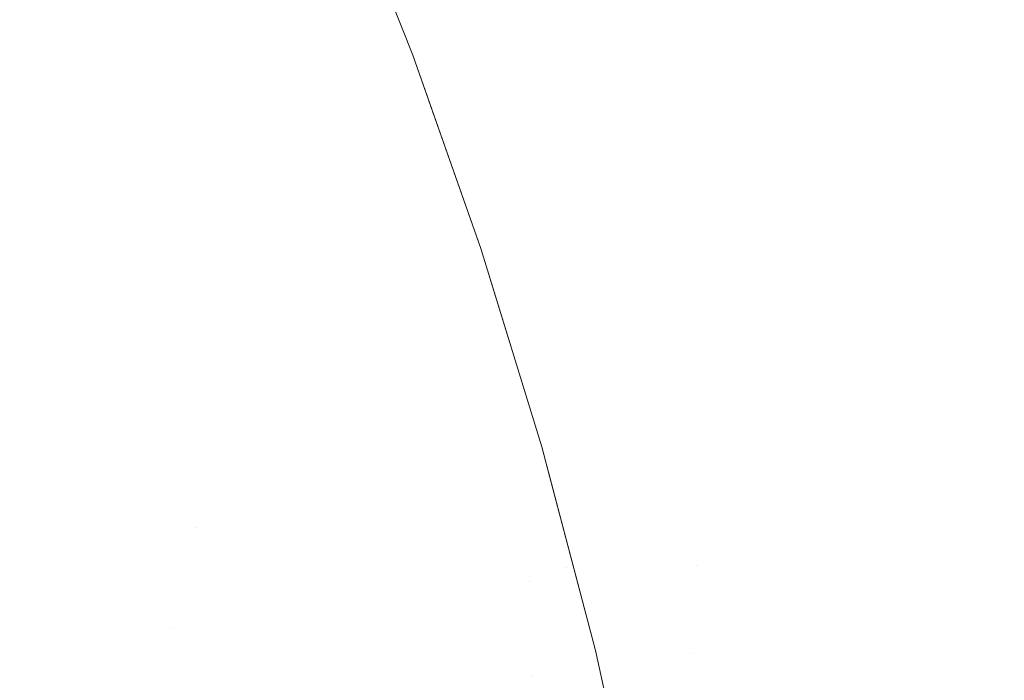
# Model space of a CAD drawing. Header units: centimetres. Extents: x -21.6 to 22.7, y 4.2 to 6.
# Tile 147 of 256: x -6.7249 to -6.7035, y 5.9276 to 5.942. Entities that reach past the tile are written whole.
import ezdxf

# ---------------------------------------------------------------- set-up
doc = ezdxf.new("R2010")
doc.units = ezdxf.units.CM
doc.header["$LTSCALE"] = 2.54
doc.layers.add('Lucido design-1', color=7, linetype='Continuous')

# ---------------------------------------------------------------- blocks, each defined once
blk = doc.blocks.new('Gruppo-3-1')
at = {"color": 7, "linetype": 'Continuous', "lineweight": 9}
for points, invisible_edges in [([(-6.717987, 5.945317, -2276.72217), (-6.716369, 5.94124, -2276.72217), (-6.716369, 5.94124, -2276.92217), (-6.717474, 5.944025, -2276.92217)], 10), ([(-6.716369, 5.94124, -2276.72217), (-6.717987, 5.945317, -2276.72217), (-6.717412, 5.944032, -2276.71873), (-6.716618, 5.942016, -2276.71876)], 14), ([(-6.725046, 5.941868, -2276.963922), (-6.725858, 5.94371, -2276.963922), (-6.724976, 5.944288, -2276.961185), (-6.724153, 5.942422, -2276.961185)], 15), ([(-6.721164, 5.944277, -2276.94975), (-6.720354, 5.942333, -2276.94975), (-6.721017, 5.941944, -2276.952675), (-6.72182, 5.94387, -2276.952675)], 15), ([(-6.72182, 5.94387, -2276.952675), (-6.721017, 5.941944, -2276.952675), (-6.721744, 5.941518, -2276.955559), (-6.722539, 5.943424, -2276.955559)], 15), ([(-6.716993, 5.941832, -2276.931524), (-6.717784, 5.94384, -2276.931524), (-6.717602, 5.943947, -2276.928414), (-6.71681, 5.941934, -2276.928414)], 15), ([(-6.71681, 5.941934, -2276.928414), (-6.717602, 5.943947, -2276.928414), (-6.717493, 5.944011, -2276.925294), (-6.716699, 5.941995, -2276.925294)], 15), ([(-6.716699, 5.941995, -2276.925294), (-6.717493, 5.944011, -2276.925294), (-6.717474, 5.944025, -2276.92217), (-6.716369, 5.94124, -2276.92217)], 11), ([(-6.717578, 5.941509, -2276.9377), (-6.718363, 5.943501, -2276.9377), (-6.718038, 5.943691, -2276.934621), (-6.71725, 5.94169, -2276.934621)], 15), ([(-6.71725, 5.94169, -2276.934621), (-6.718038, 5.943691, -2276.934621), (-6.717784, 5.94384, -2276.931524), (-6.716993, 5.941832, -2276.931524)], 15), ([(-6.722539, 5.943424, -2276.955559), (-6.721744, 5.941518, -2276.955559), (-6.722531, 5.941056, -2276.958396), (-6.723317, 5.942941, -2276.958396)], 15), ([(-6.717978, 5.941287, -2276.940757), (-6.718758, 5.943269, -2276.940757), (-6.718363, 5.943501, -2276.9377), (-6.717578, 5.941509, -2276.9377)], 15), ([(-6.718447, 5.941027, -2276.943786), (-6.719223, 5.942996, -2276.943786), (-6.718758, 5.943269, -2276.940757), (-6.717978, 5.941287, -2276.940757)], 15), ([(-6.718985, 5.940729, -2276.946785), (-6.719755, 5.942684, -2276.946785), (-6.719223, 5.942996, -2276.943786), (-6.718447, 5.941027, -2276.943786)], 15), ([(-6.723317, 5.942941, -2276.958396), (-6.722531, 5.941056, -2276.958396), (-6.723377, 5.940559, -2276.961185), (-6.724153, 5.942422, -2276.961185)], 15), ([(-6.719591, 5.940394, -2276.94975), (-6.720354, 5.942333, -2276.94975), (-6.719755, 5.942684, -2276.946785), (-6.718985, 5.940729, -2276.946785)], 15), ([(22.630348, 5.93848, -2276.229782), (22.630348, 5.942474, -2276.231539), (-21.503423, 5.942474, -2276.231539), (-21.503423, 5.942012, -2276.231336)], 10), ([(-6.724153, 5.942422, -2276.961185), (-6.723377, 5.940559, -2276.961185), (-6.72428, 5.94003, -2276.963922), (-6.725046, 5.941868, -2276.963922)], 15), ([(-6.720261, 5.940023, -2276.952675), (-6.721017, 5.941944, -2276.952675), (-6.720354, 5.942333, -2276.94975), (-6.719591, 5.940394, -2276.94975)], 15), ([(-21.503423, 5.942012, -2276.231336), (-21.503423, 5.939998, -2276.23045), (22.630348, 5.93848, -2276.229782)], 10), ([(-6.720995, 5.939617, -2276.955559), (-6.721744, 5.941518, -2276.955559), (-6.721017, 5.941944, -2276.952675), (-6.720261, 5.940023, -2276.952675)], 15), ([(-6.71681, 5.941934, -2276.928414), (-6.716065, 5.93993, -2276.928414), (-6.716251, 5.939833, -2276.931524), (-6.716993, 5.941832, -2276.931524)], 15), ([(-6.716699, 5.941995, -2276.925294), (-6.715953, 5.939988, -2276.925294), (-6.716065, 5.93993, -2276.928414), (-6.71681, 5.941934, -2276.928414)], 15), ([(-6.715953, 5.939988, -2276.925294), (-6.716699, 5.941995, -2276.925294), (-6.716369, 5.94124, -2276.92217)], 11), ([(-6.716485, 5.942016, -2276.715354), (-6.715741, 5.940007, -2276.71541), (-6.715872, 5.940007, -2276.718788), (-6.716618, 5.942016, -2276.71876)], 15), ([(-6.716618, 5.942016, -2276.71876), (-6.715872, 5.940007, -2276.718788), (-6.716369, 5.94124, -2276.72217)], 11), ([(-6.716264, 5.942016, -2276.711959), (-6.715522, 5.940007, -2276.712043), (-6.715741, 5.940007, -2276.71541), (-6.716485, 5.942016, -2276.715354)], 15), ([(-6.715956, 5.942016, -2276.708578), (-6.715216, 5.940007, -2276.70869), (-6.715522, 5.940007, -2276.712043), (-6.716264, 5.942016, -2276.711959)], 15), ([(-6.715561, 5.942016, -2276.705218), (-6.714824, 5.940007, -2276.705357), (-6.715216, 5.940007, -2276.70869), (-6.715956, 5.942016, -2276.708578)], 15), ([(-6.715081, 5.942016, -2276.701881), (-6.714348, 5.940007, -2276.702048), (-6.714824, 5.940007, -2276.705357), (-6.715561, 5.942016, -2276.705218)], 15), ([(-6.714517, 5.942016, -2276.698574), (-6.713789, 5.940007, -2276.698768), (-6.714348, 5.940007, -2276.702048), (-6.715081, 5.942016, -2276.701881)], 15), ([(-6.713871, 5.942016, -2276.695301), (-6.713148, 5.940007, -2276.695522), (-6.713789, 5.940007, -2276.698768), (-6.714517, 5.942016, -2276.698574)], 15), ([(-6.713144, 5.942016, -2276.692065), (-6.712426, 5.940007, -2276.692312), (-6.713148, 5.940007, -2276.695522), (-6.713871, 5.942016, -2276.695301)], 15), ([(-6.712338, 5.942016, -2276.688871), (-6.711627, 5.940007, -2276.689145), (-6.712426, 5.940007, -2276.692312), (-6.713144, 5.942016, -2276.692065)], 15), ([(-6.711456, 5.942016, -2276.685724), (-6.710753, 5.940007, -2276.686024), (-6.711627, 5.940007, -2276.689145), (-6.712338, 5.942016, -2276.688871)], 15), ([(-6.7105, 5.942016, -2276.682626), (-6.709804, 5.940007, -2276.682951), (-6.710753, 5.940007, -2276.686024), (-6.711456, 5.942016, -2276.685724)], 15), ([(-6.709472, 5.942016, -2276.679582), (-6.708785, 5.940007, -2276.679932), (-6.709804, 5.940007, -2276.682951), (-6.7105, 5.942016, -2276.682626)], 15), ([(-6.708376, 5.942016, -2276.676595), (-6.707698, 5.940007, -2276.676969), (-6.708785, 5.940007, -2276.679932), (-6.709472, 5.942016, -2276.679582)], 15), ([(-6.707214, 5.942016, -2276.673667), (-6.706546, 5.940007, -2276.674066), (-6.707698, 5.940007, -2276.676969), (-6.708376, 5.942016, -2276.676595)], 15), ([(-6.705989, 5.942016, -2276.670802), (-6.70533, 5.940007, -2276.671224), (-6.706546, 5.940007, -2276.674066), (-6.707214, 5.942016, -2276.673667)], 15), ([(-6.704703, 5.942016, -2276.668002), (-6.704056, 5.940007, -2276.668448), (-6.70533, 5.940007, -2276.671224), (-6.705989, 5.942016, -2276.670802)], 15), ([(-6.703361, 5.942016, -2276.66527), (-6.702725, 5.940007, -2276.665738), (-6.704056, 5.940007, -2276.668448), (-6.704703, 5.942016, -2276.668002)], 15), ([(-6.725046, 5.941868, -2276.963922), (-6.72428, 5.94003, -2276.963922), (-6.725237, 5.939469, -2276.966604), (-6.725992, 5.941281, -2276.966604)], 15), ([(-6.716993, 5.941832, -2276.931524), (-6.716251, 5.939833, -2276.931524), (-6.71651, 5.939698, -2276.934621), (-6.71725, 5.94169, -2276.934621)], 15), ([(-6.721791, 5.939176, -2276.958396), (-6.722531, 5.941056, -2276.958396), (-6.721744, 5.941518, -2276.955559), (-6.720995, 5.939617, -2276.955559)], 15), ([(-6.717578, 5.941509, -2276.9377), (-6.716841, 5.939524, -2276.9377), (-6.717245, 5.939314, -2276.940757), (-6.717978, 5.941287, -2276.940757)], 15), ([(-6.71725, 5.94169, -2276.934621), (-6.71651, 5.939698, -2276.934621), (-6.716841, 5.939524, -2276.9377), (-6.717578, 5.941509, -2276.9377)], 15), ([(-6.717978, 5.941287, -2276.940757), (-6.717245, 5.939314, -2276.940757), (-6.717719, 5.939066, -2276.943786), (-6.718447, 5.941027, -2276.943786)], 15), ([(-6.716369, 5.94124, -2276.72217), (-6.714892, 5.937036, -2276.72217), (-6.714892, 5.937036, -2276.92217), (-6.715934, 5.940001, -2276.92217)], 10), ([(-6.715934, 5.940001, -2276.92217), (-6.716369, 5.94124, -2276.92217), (-6.716369, 5.94124, -2276.72217)], 10), ([(-6.714892, 5.937036, -2276.72217), (-6.716369, 5.94124, -2276.72217), (-6.715872, 5.940007, -2276.718788), (-6.715173, 5.938008, -2276.718814)], 14), ([(-6.716369, 5.94124, -2276.92217), (-6.715934, 5.940001, -2276.92217), (-6.715953, 5.939988, -2276.925294)], 10), ([(-6.722646, 5.938703, -2276.961185), (-6.723377, 5.940559, -2276.961185), (-6.722531, 5.941056, -2276.958396), (-6.721791, 5.939176, -2276.958396)], 15), ([(-6.718447, 5.941027, -2276.943786), (-6.717719, 5.939066, -2276.943786), (-6.718262, 5.938783, -2276.946785), (-6.718985, 5.940729, -2276.946785)], 15), ([(-6.718985, 5.940729, -2276.946785), (-6.718262, 5.938783, -2276.946785), (-6.718873, 5.938464, -2276.94975), (-6.719591, 5.940394, -2276.94975)], 15), ([(-6.723558, 5.938198, -2276.963922), (-6.72428, 5.94003, -2276.963922), (-6.723377, 5.940559, -2276.961185), (-6.722646, 5.938703, -2276.961185)], 15), ([(-6.719591, 5.940394, -2276.94975), (-6.718873, 5.938464, -2276.94975), (-6.719551, 5.93811, -2276.952675), (-6.720261, 5.940023, -2276.952675)], 15), ([(-21.503423, 5.939998, -2276.23045), (-21.503423, 5.93848, -2276.229782), (22.630348, 5.93848, -2276.229782)], 10), ([(-6.724525, 5.937662, -2276.966604), (-6.725237, 5.939469, -2276.966604), (-6.72428, 5.94003, -2276.963922), (-6.723558, 5.938198, -2276.963922)], 15), ([(-6.720261, 5.940023, -2276.952675), (-6.719551, 5.93811, -2276.952675), (-6.720292, 5.937724, -2276.955559), (-6.720995, 5.939617, -2276.955559)], 15), ([(-6.715254, 5.93799, -2276.925294), (-6.715953, 5.939988, -2276.925294), (-6.715934, 5.940001, -2276.92217), (-6.714892, 5.937036, -2276.92217)], 11), ([(-6.715173, 5.938008, -2276.718814), (-6.715872, 5.940007, -2276.718788), (-6.715741, 5.940007, -2276.71541), (-6.715043, 5.938008, -2276.715463)], 15), ([(-6.715043, 5.938008, -2276.715463), (-6.715741, 5.940007, -2276.71541), (-6.715522, 5.940007, -2276.712043), (-6.714825, 5.938008, -2276.712122)], 15), ([(-6.714825, 5.938008, -2276.712122), (-6.715522, 5.940007, -2276.712043), (-6.715216, 5.940007, -2276.70869), (-6.714522, 5.938008, -2276.708795)], 15), ([(-6.714522, 5.938008, -2276.708795), (-6.715216, 5.940007, -2276.70869), (-6.714824, 5.940007, -2276.705357), (-6.714134, 5.938008, -2276.705488)], 15), ([(-6.714134, 5.938008, -2276.705488), (-6.714824, 5.940007, -2276.705357), (-6.714348, 5.940007, -2276.702048), (-6.713661, 5.938008, -2276.702205)], 15), ([(-6.713661, 5.938008, -2276.702205), (-6.714348, 5.940007, -2276.702048), (-6.713789, 5.940007, -2276.698768), (-6.713106, 5.938008, -2276.69895)], 15), ([(-6.713106, 5.938008, -2276.69895), (-6.713789, 5.940007, -2276.698768), (-6.713148, 5.940007, -2276.695522), (-6.71247, 5.938008, -2276.695729)], 15), ([(-6.71247, 5.938008, -2276.695729), (-6.713148, 5.940007, -2276.695522), (-6.712426, 5.940007, -2276.692312), (-6.711754, 5.938008, -2276.692545)], 15), ([(-6.711754, 5.938008, -2276.692545), (-6.712426, 5.940007, -2276.692312), (-6.711627, 5.940007, -2276.689145), (-6.710961, 5.938008, -2276.689402)], 15), ([(-6.710961, 5.938008, -2276.689402), (-6.711627, 5.940007, -2276.689145), (-6.710753, 5.940007, -2276.686024), (-6.710093, 5.938008, -2276.686305)], 15), ([(-6.710093, 5.938008, -2276.686305), (-6.710753, 5.940007, -2276.686024), (-6.709804, 5.940007, -2276.682951), (-6.709153, 5.938008, -2276.683256)], 15), ([(-6.709153, 5.938008, -2276.683256), (-6.709804, 5.940007, -2276.682951), (-6.708785, 5.940007, -2276.679932), (-6.708141, 5.938008, -2276.680261)], 15), ([(-6.708141, 5.938008, -2276.680261), (-6.708785, 5.940007, -2276.679932), (-6.707698, 5.940007, -2276.676969), (-6.707063, 5.938008, -2276.677321)], 15), ([(-6.707063, 5.938008, -2276.677321), (-6.707698, 5.940007, -2276.676969), (-6.706546, 5.940007, -2276.674066), (-6.705919, 5.938008, -2276.67444)], 15), ([(-6.705919, 5.938008, -2276.67444), (-6.706546, 5.940007, -2276.674066), (-6.70533, 5.940007, -2276.671224), (-6.704713, 5.938008, -2276.67162)], 15), ([(-6.704713, 5.938008, -2276.67162), (-6.70533, 5.940007, -2276.671224), (-6.704056, 5.940007, -2276.668448), (-6.703449, 5.938008, -2276.668865)], 15), ([(-6.703449, 5.938008, -2276.668865), (-6.704056, 5.940007, -2276.668448), (-6.702725, 5.940007, -2276.665738), (-6.702128, 5.938008, -2276.666177)], 15), ([(-6.715816, 5.937714, -2276.934621), (-6.71651, 5.939698, -2276.934621), (-6.716251, 5.939833, -2276.931524), (-6.715554, 5.937843, -2276.931524)], 15), ([(-6.715554, 5.937843, -2276.931524), (-6.716251, 5.939833, -2276.931524), (-6.716065, 5.93993, -2276.928414), (-6.715367, 5.937935, -2276.928414)], 15), ([(-6.715367, 5.937935, -2276.928414), (-6.716065, 5.93993, -2276.928414), (-6.715953, 5.939988, -2276.925294), (-6.715254, 5.93799, -2276.925294)], 15), ([(-6.720995, 5.939617, -2276.955559), (-6.720292, 5.937724, -2276.955559), (-6.721095, 5.937304, -2276.958396), (-6.721791, 5.939176, -2276.958396)], 15), ([(-6.716151, 5.93755, -2276.9377), (-6.716841, 5.939524, -2276.9377), (-6.71651, 5.939698, -2276.934621), (-6.715816, 5.937714, -2276.934621)], 15), ([(-6.725545, 5.937098, -2276.969229), (-6.726246, 5.938877, -2276.969229), (-6.725237, 5.939469, -2276.966604), (-6.724525, 5.937662, -2276.966604)], 15), ([(-6.716558, 5.93735, -2276.940757), (-6.717245, 5.939314, -2276.940757), (-6.716841, 5.939524, -2276.9377), (-6.716151, 5.93755, -2276.9377)], 15), ([(-6.721791, 5.939176, -2276.958396), (-6.721095, 5.937304, -2276.958396), (-6.721959, 5.936853, -2276.961185), (-6.722646, 5.938703, -2276.961185)], 15), ([(-6.717036, 5.937115, -2276.943786), (-6.717719, 5.939066, -2276.943786), (-6.717245, 5.939314, -2276.940757), (-6.716558, 5.93735, -2276.940757)], 15), ([(-6.717585, 5.936846, -2276.946785), (-6.718262, 5.938783, -2276.946785), (-6.717719, 5.939066, -2276.943786), (-6.717036, 5.937115, -2276.943786)], 15), ([(-6.718201, 5.936543, -2276.94975), (-6.718873, 5.938464, -2276.94975), (-6.718262, 5.938783, -2276.946785), (-6.717585, 5.936846, -2276.946785)], 15), ([(-6.722646, 5.938703, -2276.961185), (-6.721959, 5.936853, -2276.961185), (-6.72288, 5.936373, -2276.963922), (-6.723558, 5.938198, -2276.963922)], 15), ([(22.630348, 5.93848, -2276.229782), (-21.503423, 5.93848, -2276.229782), (-21.503423, 5.934414, -2276.228201), (22.630348, 5.934414, -2276.228201)], 5), ([(-6.718885, 5.936207, -2276.952675), (-6.719551, 5.93811, -2276.952675), (-6.718873, 5.938464, -2276.94975), (-6.718201, 5.936543, -2276.94975)], 15), ([(-6.723558, 5.938198, -2276.963922), (-6.72288, 5.936373, -2276.963922), (-6.723857, 5.935863, -2276.966604), (-6.724525, 5.937662, -2276.966604)], 15), ([(-6.719633, 5.935839, -2276.955559), (-6.720292, 5.937724, -2276.955559), (-6.719551, 5.93811, -2276.952675), (-6.718885, 5.936207, -2276.952675)], 15), ([(-6.715367, 5.937935, -2276.928414), (-6.714714, 5.935951, -2276.928414), (-6.714903, 5.935864, -2276.931524), (-6.715554, 5.937843, -2276.931524)], 15), ([(-6.715254, 5.93799, -2276.925294), (-6.714601, 5.936004, -2276.925294), (-6.714714, 5.935951, -2276.928414), (-6.715367, 5.937935, -2276.928414)], 15), ([(-6.714601, 5.936004, -2276.925294), (-6.715254, 5.93799, -2276.925294), (-6.714892, 5.937036, -2276.92217)], 11), ([(-6.715043, 5.938008, -2276.715463), (-6.71439, 5.936021, -2276.715512), (-6.71452, 5.936021, -2276.718839), (-6.715173, 5.938008, -2276.718814)], 15), ([(-6.715173, 5.938008, -2276.718814), (-6.71452, 5.936021, -2276.718839), (-6.714892, 5.937036, -2276.72217)], 11), ([(-6.714825, 5.938008, -2276.712122), (-6.714174, 5.936021, -2276.712195), (-6.71439, 5.936021, -2276.715512), (-6.715043, 5.938008, -2276.715463)], 15), ([(-6.714522, 5.938008, -2276.708795), (-6.713873, 5.936021, -2276.708893), (-6.714174, 5.936021, -2276.712195), (-6.714825, 5.938008, -2276.712122)], 15), ([(-6.714134, 5.938008, -2276.705488), (-6.713488, 5.936021, -2276.70561), (-6.713873, 5.936021, -2276.708893), (-6.714522, 5.938008, -2276.708795)], 15), ([(-6.713661, 5.938008, -2276.702205), (-6.713019, 5.936021, -2276.702351), (-6.713488, 5.936021, -2276.70561), (-6.714134, 5.938008, -2276.705488)], 15), ([(-6.713106, 5.938008, -2276.69895), (-6.712468, 5.936021, -2276.69912), (-6.713019, 5.936021, -2276.702351), (-6.713661, 5.938008, -2276.702205)], 15), ([(-6.71247, 5.938008, -2276.695729), (-6.711836, 5.936021, -2276.695922), (-6.712468, 5.936021, -2276.69912), (-6.713106, 5.938008, -2276.69895)], 15), ([(-6.711754, 5.938008, -2276.692545), (-6.711126, 5.936021, -2276.692761), (-6.711836, 5.936021, -2276.695922), (-6.71247, 5.938008, -2276.695729)], 15), ([(-6.710961, 5.938008, -2276.689402), (-6.710339, 5.936021, -2276.689642), (-6.711126, 5.936021, -2276.692761), (-6.711754, 5.938008, -2276.692545)], 15), ([(-6.710093, 5.938008, -2276.686305), (-6.709477, 5.936021, -2276.686567), (-6.710339, 5.936021, -2276.689642), (-6.710961, 5.938008, -2276.689402)], 15), ([(-6.709153, 5.938008, -2276.683256), (-6.708543, 5.936021, -2276.683541), (-6.709477, 5.936021, -2276.686567), (-6.710093, 5.938008, -2276.686305)], 15), ([(-6.708141, 5.938008, -2276.680261), (-6.707539, 5.936021, -2276.680568), (-6.708543, 5.936021, -2276.683541), (-6.709153, 5.938008, -2276.683256)], 15), ([(-6.707063, 5.938008, -2276.677321), (-6.706469, 5.936021, -2276.677649), (-6.707539, 5.936021, -2276.680568), (-6.708141, 5.938008, -2276.680261)], 15), ([(-6.705919, 5.938008, -2276.67444), (-6.705333, 5.936021, -2276.674789), (-6.706469, 5.936021, -2276.677649), (-6.707063, 5.938008, -2276.677321)], 15), ([(-6.704713, 5.938008, -2276.67162), (-6.704136, 5.936021, -2276.671991), (-6.705333, 5.936021, -2276.674789), (-6.705919, 5.938008, -2276.67444)], 15), ([(-6.703449, 5.938008, -2276.668865), (-6.702881, 5.936021, -2276.669256), (-6.704136, 5.936021, -2276.671991), (-6.704713, 5.938008, -2276.67162)], 15), ([(-6.724525, 5.937662, -2276.966604), (-6.723857, 5.935863, -2276.966604), (-6.724887, 5.935325, -2276.969229), (-6.725545, 5.937098, -2276.969229)], 15), ([(-6.720444, 5.935441, -2276.958396), (-6.721095, 5.937304, -2276.958396), (-6.720292, 5.937724, -2276.955559), (-6.719633, 5.935839, -2276.955559)], 15), ([(-6.715816, 5.937714, -2276.934621), (-6.715167, 5.935742, -2276.934621), (-6.715505, 5.935587, -2276.9377), (-6.716151, 5.93755, -2276.9377)], 15), ([(-6.715554, 5.937843, -2276.931524), (-6.714903, 5.935864, -2276.931524), (-6.715167, 5.935742, -2276.934621), (-6.715816, 5.937714, -2276.934621)], 15), ([(-6.716151, 5.93755, -2276.9377), (-6.715505, 5.935587, -2276.9377), (-6.715915, 5.935397, -2276.940757), (-6.716558, 5.93735, -2276.940757)], 15), ([(-6.721315, 5.935013, -2276.961185), (-6.721959, 5.936853, -2276.961185), (-6.721095, 5.937304, -2276.958396), (-6.720444, 5.935441, -2276.958396)], 15), ([(-6.716558, 5.93735, -2276.940757), (-6.715915, 5.935397, -2276.940757), (-6.716398, 5.935174, -2276.943786), (-6.717036, 5.937115, -2276.943786)], 15), ([(-6.725545, 5.937098, -2276.969229), (-6.724887, 5.935325, -2276.969229), (-6.725967, 5.934762, -2276.971794), (-6.726615, 5.936505, -2276.971794)], 15), ([(-6.717036, 5.937115, -2276.943786), (-6.716398, 5.935174, -2276.943786), (-6.716951, 5.934919, -2276.946785), (-6.717585, 5.936846, -2276.946785)], 15), ([(-6.714892, 5.937036, -2276.72217), (-6.713564, 5.932715, -2276.72217), (-6.713564, 5.932715, -2276.92217), (-6.714579, 5.936016, -2276.92217)], 10), ([(-6.714579, 5.936016, -2276.92217), (-6.714892, 5.937036, -2276.92217), (-6.714892, 5.937036, -2276.72217)], 10), ([(-6.713564, 5.932715, -2276.72217), (-6.714892, 5.937036, -2276.72217), (-6.71452, 5.936021, -2276.718839), (-6.71391, 5.934046, -2276.718861)], 14), ([(-6.714892, 5.937036, -2276.92217), (-6.714579, 5.936016, -2276.92217), (-6.714601, 5.936004, -2276.925294)], 10), ([(-6.722245, 5.934556, -2276.963922), (-6.72288, 5.936373, -2276.963922), (-6.721959, 5.936853, -2276.961185), (-6.721315, 5.935013, -2276.961185)], 15), ([(-6.717585, 5.936846, -2276.946785), (-6.716951, 5.934919, -2276.946785), (-6.717573, 5.934632, -2276.94975), (-6.718201, 5.936543, -2276.94975)], 15), ([(-6.723231, 5.934072, -2276.966604), (-6.723857, 5.935863, -2276.966604), (-6.72288, 5.936373, -2276.963922), (-6.722245, 5.934556, -2276.963922)], 15), ([(-6.718201, 5.936543, -2276.94975), (-6.717573, 5.934632, -2276.94975), (-6.718262, 5.934314, -2276.952675), (-6.718885, 5.936207, -2276.952675)], 15), ([(-6.718885, 5.936207, -2276.952675), (-6.718262, 5.934314, -2276.952675), (-6.719016, 5.933966, -2276.955559), (-6.719633, 5.935839, -2276.955559)], 15), ([(-6.714296, 5.933898, -2276.931524), (-6.714903, 5.935864, -2276.931524), (-6.714714, 5.935951, -2276.928414), (-6.714106, 5.93398, -2276.928414)], 15), ([(-6.714106, 5.93398, -2276.928414), (-6.714714, 5.935951, -2276.928414), (-6.714601, 5.936004, -2276.925294), (-6.713992, 5.93403, -2276.925294)], 15), ([(-6.713992, 5.93403, -2276.925294), (-6.714601, 5.936004, -2276.925294), (-6.714579, 5.936016, -2276.92217), (-6.713564, 5.932715, -2276.92217)], 11), ([(-6.71391, 5.934046, -2276.718861), (-6.71452, 5.936021, -2276.718839), (-6.71439, 5.936021, -2276.715512), (-6.713782, 5.934046, -2276.715558)], 15), ([(-6.713782, 5.934046, -2276.715558), (-6.71439, 5.936021, -2276.715512), (-6.714174, 5.936021, -2276.712195), (-6.713567, 5.934046, -2276.712264)], 15), ([(-6.713567, 5.934046, -2276.712264), (-6.714174, 5.936021, -2276.712195), (-6.713873, 5.936021, -2276.708893), (-6.713268, 5.934046, -2276.708984)], 15), ([(-6.713268, 5.934046, -2276.708984), (-6.713873, 5.936021, -2276.708893), (-6.713488, 5.936021, -2276.70561), (-6.712885, 5.934046, -2276.705724)], 15), ([(-6.712885, 5.934046, -2276.705724), (-6.713488, 5.936021, -2276.70561), (-6.713019, 5.936021, -2276.702351), (-6.71242, 5.934046, -2276.702487)], 15), ([(-6.71242, 5.934046, -2276.702487), (-6.713019, 5.936021, -2276.702351), (-6.712468, 5.936021, -2276.69912), (-6.711872, 5.934046, -2276.699279)], 15), ([(-6.711872, 5.934046, -2276.699279), (-6.712468, 5.936021, -2276.69912), (-6.711836, 5.936021, -2276.695922), (-6.711245, 5.934046, -2276.696103)], 15), ([(-6.711245, 5.934046, -2276.696103), (-6.711836, 5.936021, -2276.695922), (-6.711126, 5.936021, -2276.692761), (-6.71054, 5.934046, -2276.692964)], 15), ([(-6.71054, 5.934046, -2276.692964), (-6.711126, 5.936021, -2276.692761), (-6.710339, 5.936021, -2276.689642), (-6.709758, 5.934046, -2276.689866)], 15), ([(-6.709758, 5.934046, -2276.689866), (-6.710339, 5.936021, -2276.689642), (-6.709477, 5.936021, -2276.686567), (-6.708902, 5.934046, -2276.686812)], 15), ([(-6.708902, 5.934046, -2276.686812), (-6.709477, 5.936021, -2276.686567), (-6.708543, 5.936021, -2276.683541), (-6.707975, 5.934046, -2276.683807)], 15), ([(-6.707975, 5.934046, -2276.683807), (-6.708543, 5.936021, -2276.683541), (-6.707539, 5.936021, -2276.680568), (-6.706978, 5.934046, -2276.680854)], 15), ([(-6.706978, 5.934046, -2276.680854), (-6.707539, 5.936021, -2276.680568), (-6.706469, 5.936021, -2276.677649), (-6.705915, 5.934046, -2276.677955)], 15), ([(-6.705915, 5.934046, -2276.677955), (-6.706469, 5.936021, -2276.677649), (-6.705333, 5.936021, -2276.674789), (-6.704787, 5.934046, -2276.675115)], 15), ([(-6.704787, 5.934046, -2276.675115), (-6.705333, 5.936021, -2276.674789), (-6.704136, 5.936021, -2276.671991), (-6.703598, 5.934046, -2276.672336)], 15), ([(-6.703598, 5.934046, -2276.672336), (-6.704136, 5.936021, -2276.671991), (-6.702881, 5.936021, -2276.669256), (-6.702352, 5.934046, -2276.66962)], 15), ([(-6.72427, 5.933562, -2276.969229), (-6.724887, 5.935325, -2276.969229), (-6.723857, 5.935863, -2276.966604), (-6.723231, 5.934072, -2276.966604)], 15), ([(-6.719633, 5.935839, -2276.955559), (-6.719016, 5.933966, -2276.955559), (-6.719834, 5.933589, -2276.958396), (-6.720444, 5.935441, -2276.958396)], 15), ([(-6.714902, 5.933636, -2276.9377), (-6.715505, 5.935587, -2276.9377), (-6.715167, 5.935742, -2276.934621), (-6.714562, 5.933783, -2276.934621)], 15), ([(-6.714562, 5.933783, -2276.934621), (-6.715167, 5.935742, -2276.934621), (-6.714903, 5.935864, -2276.931524), (-6.714296, 5.933898, -2276.931524)], 15), ([(-6.715316, 5.933457, -2276.940757), (-6.715915, 5.935397, -2276.940757), (-6.715505, 5.935587, -2276.9377), (-6.714902, 5.933636, -2276.9377)], 15), ([(-6.72536, 5.933026, -2276.971794), (-6.725967, 5.934762, -2276.971794), (-6.724887, 5.935325, -2276.969229), (-6.72427, 5.933562, -2276.969229)], 15), ([(-6.720444, 5.935441, -2276.958396), (-6.719834, 5.933589, -2276.958396), (-6.720713, 5.933183, -2276.961185), (-6.721315, 5.935013, -2276.961185)], 15), ([(-6.715803, 5.933246, -2276.943786), (-6.716398, 5.935174, -2276.943786), (-6.715915, 5.935397, -2276.940757), (-6.715316, 5.933457, -2276.940757)], 15), ([(-6.71636, 5.933005, -2276.946785), (-6.716951, 5.934919, -2276.946785), (-6.716398, 5.935174, -2276.943786), (-6.715803, 5.933246, -2276.943786)], 15), ([(-6.721315, 5.935013, -2276.961185), (-6.720713, 5.933183, -2276.961185), (-6.721651, 5.93275, -2276.963922), (-6.722245, 5.934556, -2276.963922)], 15), ([(-6.716987, 5.932734, -2276.94975), (-6.717573, 5.934632, -2276.94975), (-6.716951, 5.934919, -2276.946785), (-6.71636, 5.933005, -2276.946785)], 15), ([(-6.717681, 5.932434, -2276.952675), (-6.718262, 5.934314, -2276.952675), (-6.717573, 5.934632, -2276.94975), (-6.716987, 5.932734, -2276.94975)], 15), ([(-6.722245, 5.934556, -2276.963922), (-6.721651, 5.93275, -2276.963922), (-6.722645, 5.932292, -2276.966604), (-6.723231, 5.934072, -2276.966604)], 15), ([(22.630348, 5.934414, -2276.228201), (-21.503423, 5.934414, -2276.228201), (-21.503423, 5.930283, -2276.226798), (22.630348, 5.930283, -2276.226798)], 5), ([(-6.718442, 5.932105, -2276.955559), (-6.719016, 5.933966, -2276.955559), (-6.718262, 5.934314, -2276.952675), (-6.717681, 5.932434, -2276.952675)], 15), ([(-6.723231, 5.934072, -2276.966604), (-6.722645, 5.932292, -2276.966604), (-6.723693, 5.931808, -2276.969229), (-6.72427, 5.933562, -2276.969229)], 15), ([(-6.713992, 5.93403, -2276.925294), (-6.713425, 5.93207, -2276.925294), (-6.71354, 5.932024, -2276.928414), (-6.714106, 5.93398, -2276.928414)], 15), ([(-6.713425, 5.93207, -2276.925294), (-6.713992, 5.93403, -2276.925294), (-6.713564, 5.932715, -2276.92217)], 11), ([(-6.713782, 5.934046, -2276.715558), (-6.713216, 5.932086, -2276.7156), (-6.713344, 5.932086, -2276.718883), (-6.71391, 5.934046, -2276.718861)], 15), ([(-6.71391, 5.934046, -2276.718861), (-6.713344, 5.932086, -2276.718883), (-6.713564, 5.932715, -2276.72217)], 11), ([(-6.713567, 5.934046, -2276.712264), (-6.713003, 5.932086, -2276.712328), (-6.713216, 5.932086, -2276.7156), (-6.713782, 5.934046, -2276.715558)], 15), ([(-6.713268, 5.934046, -2276.708984), (-6.712706, 5.932086, -2276.709069), (-6.713003, 5.932086, -2276.712328), (-6.713567, 5.934046, -2276.712264)], 15), ([(-6.712885, 5.934046, -2276.705724), (-6.712325, 5.932086, -2276.70583), (-6.712706, 5.932086, -2276.709069), (-6.713268, 5.934046, -2276.708984)], 15), ([(-6.71242, 5.934046, -2276.702487), (-6.711863, 5.932086, -2276.702614), (-6.712325, 5.932086, -2276.70583), (-6.712885, 5.934046, -2276.705724)], 15), ([(-6.711872, 5.934046, -2276.699279), (-6.711319, 5.932086, -2276.699426), (-6.711863, 5.932086, -2276.702614), (-6.71242, 5.934046, -2276.702487)], 15), ([(-6.711245, 5.934046, -2276.696103), (-6.710696, 5.932086, -2276.696271), (-6.711319, 5.932086, -2276.699426), (-6.711872, 5.934046, -2276.699279)], 15), ([(-6.71054, 5.934046, -2276.692964), (-6.709995, 5.932086, -2276.693152), (-6.710696, 5.932086, -2276.696271), (-6.711245, 5.934046, -2276.696103)], 15), ([(-6.709758, 5.934046, -2276.689866), (-6.709218, 5.932086, -2276.690074), (-6.709995, 5.932086, -2276.693152), (-6.71054, 5.934046, -2276.692964)], 15), ([(-6.708902, 5.934046, -2276.686812), (-6.708368, 5.932086, -2276.68704), (-6.709218, 5.932086, -2276.690074), (-6.709758, 5.934046, -2276.689866)], 15), ([(-6.707975, 5.934046, -2276.683807), (-6.707447, 5.932086, -2276.684054), (-6.708368, 5.932086, -2276.68704), (-6.708902, 5.934046, -2276.686812)], 15), ([(-6.706978, 5.934046, -2276.680854), (-6.706456, 5.932086, -2276.68112), (-6.707447, 5.932086, -2276.684054), (-6.707975, 5.934046, -2276.683807)], 15), ([(-6.705915, 5.934046, -2276.677955), (-6.705399, 5.932086, -2276.67824), (-6.706456, 5.932086, -2276.68112), (-6.706978, 5.934046, -2276.680854)], 15), ([(-6.704787, 5.934046, -2276.675115), (-6.704279, 5.932086, -2276.675418), (-6.705399, 5.932086, -2276.67824), (-6.705915, 5.934046, -2276.677955)], 15), ([(-6.703598, 5.934046, -2276.672336), (-6.703098, 5.932086, -2276.672657), (-6.704279, 5.932086, -2276.675418), (-6.704787, 5.934046, -2276.675115)], 15), ([(-6.702352, 5.934046, -2276.66962), (-6.701859, 5.932086, -2276.669958), (-6.703098, 5.932086, -2276.672657), (-6.703598, 5.934046, -2276.672336)], 15), ([(-6.719266, 5.931748, -2276.958396), (-6.719834, 5.933589, -2276.958396), (-6.719016, 5.933966, -2276.955559), (-6.718442, 5.932105, -2276.955559)], 15), ([(-6.714562, 5.933783, -2276.934621), (-6.714, 5.931838, -2276.934621), (-6.714342, 5.931699, -2276.9377), (-6.714902, 5.933636, -2276.9377)], 15), ([(-6.714296, 5.933898, -2276.931524), (-6.713732, 5.931946, -2276.931524), (-6.714, 5.931838, -2276.934621), (-6.714562, 5.933783, -2276.934621)], 15), ([(-6.714106, 5.93398, -2276.928414), (-6.71354, 5.932024, -2276.928414), (-6.713732, 5.931946, -2276.931524), (-6.714296, 5.933898, -2276.931524)], 15), ([(-6.72427, 5.933562, -2276.969229), (-6.723693, 5.931808, -2276.969229), (-6.724792, 5.931301, -2276.971794), (-6.72536, 5.933026, -2276.971794)], 15), ([(-6.720152, 5.931365, -2276.961185), (-6.720713, 5.933183, -2276.961185), (-6.719834, 5.933589, -2276.958396), (-6.719266, 5.931748, -2276.958396)], 15), ([(-6.714902, 5.933636, -2276.9377), (-6.714342, 5.931699, -2276.9377), (-6.714759, 5.93153, -2276.940757), (-6.715316, 5.933457, -2276.940757)], 15), ([(-6.715316, 5.933457, -2276.940757), (-6.714759, 5.93153, -2276.940757), (-6.715249, 5.931332, -2276.943786), (-6.715803, 5.933246, -2276.943786)], 15), ([(-6.721097, 5.930956, -2276.963922), (-6.721651, 5.93275, -2276.963922), (-6.720713, 5.933183, -2276.961185), (-6.720152, 5.931365, -2276.961185)], 15), ([(-6.715803, 5.933246, -2276.943786), (-6.715249, 5.931332, -2276.943786), (-6.71581, 5.931105, -2276.946785), (-6.71636, 5.933005, -2276.946785)], 15), ([(-6.72536, 5.933026, -2276.971794), (-6.724792, 5.931301, -2276.971794), (-6.72594, 5.930771, -2276.974297), (-6.726498, 5.932467, -2276.974297)], 15), ([(-6.71636, 5.933005, -2276.946785), (-6.71581, 5.931105, -2276.946785), (-6.716442, 5.93085, -2276.94975), (-6.716987, 5.932734, -2276.94975)], 15), ([(-6.722645, 5.932292, -2276.966604), (-6.721651, 5.93275, -2276.963922), (-6.721097, 5.930956, -2276.963922)], 11), ([(-6.716987, 5.932734, -2276.94975), (-6.716442, 5.93085, -2276.94975), (-6.717141, 5.930567, -2276.952675), (-6.717681, 5.932434, -2276.952675)], 15), ([(-6.713564, 5.932715, -2276.72217), (-6.712395, 5.928289, -2276.72217), (-6.712395, 5.928289, -2276.92217), (-6.713397, 5.932083, -2276.92217)], 10), ([(-6.713397, 5.932083, -2276.92217), (-6.713564, 5.932715, -2276.92217), (-6.713564, 5.932715, -2276.72217)], 10), ([(-6.712334, 5.928212, -2276.718921), (-6.712395, 5.928289, -2276.72217), (-6.713564, 5.932715, -2276.72217), (-6.713344, 5.932086, -2276.718883)], 13), ([(-6.713564, 5.932715, -2276.92217), (-6.713397, 5.932083, -2276.92217), (-6.713425, 5.93207, -2276.925294)], 10), ([(-6.721591, 5.928766, -2276.966604), (-6.722655, 5.928336, -2276.969229), (-6.723693, 5.931808, -2276.969229), (-6.722645, 5.932292, -2276.966604)], 15), ([(-6.721591, 5.928766, -2276.966604), (-6.722645, 5.932292, -2276.966604), (-6.721097, 5.930956, -2276.963922)], 11), ([(-6.717681, 5.932434, -2276.952675), (-6.717141, 5.930567, -2276.952675), (-6.717907, 5.930257, -2276.955559), (-6.718442, 5.932105, -2276.955559)], 15), ([(-6.718442, 5.932105, -2276.955559), (-6.717907, 5.930257, -2276.955559), (-6.718738, 5.929921, -2276.958396), (-6.719266, 5.931748, -2276.958396)], 15), ([(-6.713016, 5.930082, -2276.928414), (-6.71354, 5.932024, -2276.928414), (-6.713425, 5.93207, -2276.925294)], 11), ([(-6.713425, 5.93207, -2276.925294), (-6.713397, 5.932083, -2276.92217), (-6.712395, 5.928289, -2276.92217), (-6.712415, 5.928198, -2276.925294)], 13), ([(-6.713425, 5.93207, -2276.925294), (-6.712415, 5.928198, -2276.925294), (-6.713016, 5.930082, -2276.928414)], 11), ([(-6.713344, 5.932086, -2276.718883), (-6.713216, 5.932086, -2276.7156), (-6.712207, 5.928212, -2276.715676), (-6.712334, 5.928212, -2276.718921)], 15), ([(-6.711997, 5.928212, -2276.712441), (-6.712207, 5.928212, -2276.715676), (-6.713216, 5.932086, -2276.7156), (-6.713003, 5.932086, -2276.712328)], 15), ([(-6.713003, 5.932086, -2276.712328), (-6.712706, 5.932086, -2276.709069), (-6.711703, 5.928212, -2276.709221), (-6.711997, 5.928212, -2276.712441)], 15), ([(-6.711327, 5.928212, -2276.706019), (-6.711703, 5.928212, -2276.709221), (-6.712706, 5.932086, -2276.709069), (-6.712325, 5.932086, -2276.70583)], 15), ([(-6.712325, 5.932086, -2276.70583), (-6.711863, 5.932086, -2276.702614), (-6.71087, 5.928212, -2276.70284), (-6.711327, 5.928212, -2276.706019)], 15), ([(-6.710332, 5.928212, -2276.699689), (-6.71087, 5.928212, -2276.70284), (-6.711863, 5.932086, -2276.702614), (-6.711319, 5.932086, -2276.699426)], 15), ([(-6.710332, 5.928212, -2276.699689), (-6.711319, 5.932086, -2276.699426), (-6.710187, 5.930141, -2276.696426)], 11), ([(-6.711319, 5.932086, -2276.699426), (-6.710696, 5.932086, -2276.696271), (-6.710187, 5.930141, -2276.696426)], 11), ([(-6.710187, 5.930141, -2276.696426), (-6.710696, 5.932086, -2276.696271), (-6.709995, 5.932086, -2276.693152), (-6.70949, 5.930141, -2276.693326)], 15), ([(-6.70949, 5.930141, -2276.693326), (-6.709995, 5.932086, -2276.693152), (-6.709218, 5.932086, -2276.690074), (-6.708718, 5.930141, -2276.690266)], 15), ([(-6.708718, 5.930141, -2276.690266), (-6.709218, 5.932086, -2276.690074), (-6.708368, 5.932086, -2276.68704), (-6.707873, 5.930141, -2276.687251)], 15), ([(-6.707873, 5.930141, -2276.687251), (-6.708368, 5.932086, -2276.68704), (-6.707447, 5.932086, -2276.684054), (-6.706957, 5.930141, -2276.684283)], 15), ([(-6.706957, 5.930141, -2276.684283), (-6.707447, 5.932086, -2276.684054), (-6.706456, 5.932086, -2276.68112), (-6.705972, 5.930141, -2276.681366)], 15), ([(-6.705972, 5.930141, -2276.681366), (-6.706456, 5.932086, -2276.68112), (-6.705399, 5.932086, -2276.67824), (-6.704922, 5.930141, -2276.678504)], 15), ([(-6.704922, 5.930141, -2276.678504), (-6.705399, 5.932086, -2276.67824), (-6.704279, 5.932086, -2276.675418), (-6.703809, 5.930141, -2276.675699)], 15), ([(-6.703809, 5.930141, -2276.675699), (-6.704279, 5.932086, -2276.675418), (-6.703098, 5.932086, -2276.672657), (-6.702635, 5.930141, -2276.672954)], 15), ([(-6.713478, 5.929908, -2276.934621), (-6.714, 5.931838, -2276.934621), (-6.713732, 5.931946, -2276.931524), (-6.713209, 5.930009, -2276.931524)], 15), ([(-6.713209, 5.930009, -2276.931524), (-6.713732, 5.931946, -2276.931524), (-6.71354, 5.932024, -2276.928414), (-6.713016, 5.930082, -2276.928414)], 15), ([(-6.724792, 5.931301, -2276.971794), (-6.723693, 5.931808, -2276.969229), (-6.722655, 5.928336, -2276.969229), (-6.723771, 5.927884, -2276.971794)], 15), ([(-6.719266, 5.931748, -2276.958396), (-6.718738, 5.929921, -2276.958396), (-6.71963, 5.92956, -2276.961185), (-6.720152, 5.931365, -2276.961185)], 15), ([(-6.714759, 5.93153, -2276.940757), (-6.714342, 5.931699, -2276.9377), (-6.713823, 5.929778, -2276.9377)], 11), ([(-6.713823, 5.929778, -2276.9377), (-6.714342, 5.931699, -2276.9377), (-6.714, 5.931838, -2276.934621), (-6.713478, 5.929908, -2276.934621)], 15), ([(-6.715249, 5.931332, -2276.943786), (-6.714759, 5.93153, -2276.940757), (-6.713766, 5.927724, -2276.940757), (-6.714263, 5.92755, -2276.943786)], 15), ([(-6.713766, 5.927724, -2276.940757), (-6.714759, 5.93153, -2276.940757), (-6.713823, 5.929778, -2276.9377)], 11), ([(-6.723771, 5.927884, -2276.971794), (-6.724936, 5.927413, -2276.974297), (-6.72594, 5.930771, -2276.974297), (-6.724792, 5.931301, -2276.971794)], 15), ([(-6.720152, 5.931365, -2276.961185), (-6.71963, 5.92956, -2276.961185), (-6.720582, 5.929175, -2276.963922), (-6.721097, 5.930956, -2276.963922)], 15), ([(-6.714263, 5.92755, -2276.943786), (-6.714831, 5.92735, -2276.946785), (-6.71581, 5.931105, -2276.946785), (-6.715249, 5.931332, -2276.943786)], 15), ([(-6.716442, 5.93085, -2276.94975), (-6.71581, 5.931105, -2276.946785), (-6.714831, 5.92735, -2276.946785), (-6.715471, 5.927126, -2276.94975)], 15), ([(-6.721097, 5.930956, -2276.963922), (-6.720582, 5.929175, -2276.963922), (-6.721591, 5.928766, -2276.966604)], 11), ([(-6.715471, 5.927126, -2276.94975), (-6.716179, 5.926877, -2276.952675), (-6.717141, 5.930567, -2276.952675), (-6.716442, 5.93085, -2276.94975)], 15), ([(-6.717907, 5.930257, -2276.955559), (-6.717141, 5.930567, -2276.952675), (-6.716179, 5.926877, -2276.952675), (-6.716955, 5.926605, -2276.955559)], 15), ([(22.630348, 5.928205, -2276.226193), (22.630348, 5.930283, -2276.226798), (-21.503423, 5.930283, -2276.226798), (-21.503423, 5.928205, -2276.226193)], 10), ([(-6.716955, 5.926605, -2276.955559), (-6.717796, 5.92631, -2276.958396), (-6.718738, 5.929921, -2276.958396), (-6.717907, 5.930257, -2276.955559)], 15), ([(-6.710187, 5.930141, -2276.696426), (-6.709716, 5.928212, -2276.69657), (-6.710332, 5.928212, -2276.699689)], 11), ([(-6.70949, 5.930141, -2276.693326), (-6.709024, 5.928212, -2276.693487), (-6.709716, 5.928212, -2276.69657), (-6.710187, 5.930141, -2276.696426)], 15), ([(-6.708718, 5.930141, -2276.690266), (-6.708256, 5.928212, -2276.690445), (-6.709024, 5.928212, -2276.693487), (-6.70949, 5.930141, -2276.693326)], 15), ([(-6.707873, 5.930141, -2276.687251), (-6.707416, 5.928212, -2276.687446), (-6.708256, 5.928212, -2276.690445), (-6.708718, 5.930141, -2276.690266)], 15), ([(-6.706957, 5.930141, -2276.684283), (-6.706505, 5.928212, -2276.684494), (-6.707416, 5.928212, -2276.687446), (-6.707873, 5.930141, -2276.687251)], 15), ([(-6.705972, 5.930141, -2276.681366), (-6.705526, 5.928212, -2276.681594), (-6.706505, 5.928212, -2276.684494), (-6.706957, 5.930141, -2276.684283)], 15), ([(-6.704922, 5.930141, -2276.678504), (-6.704481, 5.928212, -2276.678748), (-6.705526, 5.928212, -2276.681594), (-6.705972, 5.930141, -2276.681366)], 15), ([(-6.703809, 5.930141, -2276.675699), (-6.703374, 5.928212, -2276.675958), (-6.704481, 5.928212, -2276.678748), (-6.704922, 5.930141, -2276.678504)], 15), ([(-6.702635, 5.930141, -2276.672954), (-6.702207, 5.928212, -2276.673229), (-6.703374, 5.928212, -2276.675958), (-6.703809, 5.930141, -2276.675699)], 15), ([(-6.71963, 5.92956, -2276.961185), (-6.718738, 5.929921, -2276.958396), (-6.717796, 5.92631, -2276.958396), (-6.718699, 5.925993, -2276.961185)], 15), ([(-6.713209, 5.930009, -2276.931524), (-6.712726, 5.928089, -2276.931524), (-6.712997, 5.927994, -2276.934621), (-6.713478, 5.929908, -2276.934621)], 15), ([(-6.713016, 5.930082, -2276.928414), (-6.712532, 5.928157, -2276.928414), (-6.712726, 5.928089, -2276.931524), (-6.713209, 5.930009, -2276.931524)], 15), ([(-6.712415, 5.928198, -2276.925294), (-6.712532, 5.928157, -2276.928414), (-6.713016, 5.930082, -2276.928414)], 11), ([(-6.713478, 5.929908, -2276.934621), (-6.712997, 5.927994, -2276.934621), (-6.713344, 5.927872, -2276.9377), (-6.713823, 5.929778, -2276.9377)], 15), ([(-6.713823, 5.929778, -2276.9377), (-6.713344, 5.927872, -2276.9377), (-6.713766, 5.927724, -2276.940757)], 11), ([(-6.718699, 5.925993, -2276.961185), (-6.719663, 5.925655, -2276.963922), (-6.720582, 5.929175, -2276.963922), (-6.71963, 5.92956, -2276.961185)], 15), ([(-6.721591, 5.928766, -2276.966604), (-6.720582, 5.929175, -2276.963922), (-6.719663, 5.925655, -2276.963922), (-6.720686, 5.925296, -2276.966604)], 15), ([(-6.720686, 5.925296, -2276.966604), (-6.721763, 5.924918, -2276.969229), (-6.722655, 5.928336, -2276.969229), (-6.721591, 5.928766, -2276.966604)], 15), ([(22.630348, 5.926094, -2276.225577), (22.630348, 5.928205, -2276.226193), (-21.503423, 5.928205, -2276.226193), (-21.503423, 5.9263, -2276.225637)], 10), ([(-6.723771, 5.927884, -2276.971794), (-6.722655, 5.928336, -2276.969229), (-6.721763, 5.924918, -2276.969229), (-6.722893, 5.924521, -2276.971794)], 15), ([(-6.712415, 5.928198, -2276.925294), (-6.712395, 5.928289, -2276.92217), (-6.711532, 5.924406, -2276.92217), (-6.711561, 5.924397, -2276.925294)], 13), ([(-6.711532, 5.924406, -2276.92217), (-6.712395, 5.928289, -2276.92217), (-6.712395, 5.928289, -2276.72217), (-6.711391, 5.923769, -2276.72217)], 10), ([(-6.711479, 5.924408, -2276.718953), (-6.711391, 5.923769, -2276.72217), (-6.712395, 5.928289, -2276.72217), (-6.712334, 5.928212, -2276.718921)], 13), ([(-6.712334, 5.928212, -2276.718921), (-6.712207, 5.928212, -2276.715676), (-6.711354, 5.924408, -2276.715741), (-6.711479, 5.924408, -2276.718953)], 15), ([(-6.711146, 5.924408, -2276.712538), (-6.711354, 5.924408, -2276.715741), (-6.712207, 5.928212, -2276.715676), (-6.711997, 5.928212, -2276.712441)], 15), ([(-6.711997, 5.928212, -2276.712441), (-6.711703, 5.928212, -2276.709221), (-6.710855, 5.924408, -2276.709349), (-6.711146, 5.924408, -2276.712538)], 15), ([(-6.710483, 5.924408, -2276.706178), (-6.710855, 5.924408, -2276.709349), (-6.711703, 5.928212, -2276.709221), (-6.711327, 5.928212, -2276.706019)], 15), ([(-6.711327, 5.928212, -2276.706019), (-6.71087, 5.928212, -2276.70284), (-6.71003, 5.924408, -2276.703031), (-6.710483, 5.924408, -2276.706178)], 15), ([(-6.709498, 5.924408, -2276.699911), (-6.71003, 5.924408, -2276.703031), (-6.71087, 5.928212, -2276.70284), (-6.710332, 5.928212, -2276.699689)], 15), ([(-6.710332, 5.928212, -2276.699689), (-6.709716, 5.928212, -2276.69657), (-6.708888, 5.924408, -2276.696823), (-6.709498, 5.924408, -2276.699911)], 15), ([(-6.708202, 5.924408, -2276.693771), (-6.708888, 5.924408, -2276.696823), (-6.709716, 5.928212, -2276.69657), (-6.709024, 5.928212, -2276.693487)], 15), ([(-6.709024, 5.928212, -2276.693487), (-6.708256, 5.928212, -2276.690445), (-6.707442, 5.924408, -2276.690758), (-6.708202, 5.924408, -2276.693771)], 15), ([(-6.70661, 5.924408, -2276.687789), (-6.707442, 5.924408, -2276.690758), (-6.708256, 5.928212, -2276.690445), (-6.707416, 5.928212, -2276.687446)], 15), ([(-6.707416, 5.928212, -2276.687446), (-6.706505, 5.928212, -2276.684494), (-6.705708, 5.924408, -2276.684867), (-6.70661, 5.924408, -2276.687789)], 15), ([(-6.704739, 5.924408, -2276.681995), (-6.705708, 5.924408, -2276.684867), (-6.706505, 5.928212, -2276.684494), (-6.705526, 5.928212, -2276.681594)], 15), ([(-6.705526, 5.928212, -2276.681594), (-6.704481, 5.928212, -2276.678748), (-6.703705, 5.924408, -2276.679177), (-6.704739, 5.924408, -2276.681995)], 15), ([(-6.702608, 5.924408, -2276.676415), (-6.703705, 5.924408, -2276.679177), (-6.704481, 5.928212, -2276.678748), (-6.703374, 5.928212, -2276.675958)], 15), ([(-6.713344, 5.927872, -2276.9377), (-6.712997, 5.927994, -2276.934621), (-6.712149, 5.92422, -2276.934621), (-6.7125, 5.924115, -2276.9377)], 15), ([(-6.711875, 5.924302, -2276.931524), (-6.712149, 5.92422, -2276.934621), (-6.712997, 5.927994, -2276.934621), (-6.712726, 5.928089, -2276.931524)], 15), ([(-6.712726, 5.928089, -2276.931524), (-6.712532, 5.928157, -2276.928414), (-6.711679, 5.924361, -2276.928414), (-6.711875, 5.924302, -2276.931524)], 15), ([(-6.711561, 5.924397, -2276.925294), (-6.711679, 5.924361, -2276.928414), (-6.712532, 5.928157, -2276.928414), (-6.712415, 5.928198, -2276.925294)], 15), ([(-6.722893, 5.924521, -2276.971794), (-6.724074, 5.924107, -2276.974297), (-6.724936, 5.927413, -2276.974297), (-6.723771, 5.927884, -2276.971794)], 15), ([(-6.7125, 5.924115, -2276.9377), (-6.712926, 5.923987, -2276.940757), (-6.713766, 5.927724, -2276.940757), (-6.713344, 5.927872, -2276.9377)], 15), ([(-6.714263, 5.92755, -2276.943786), (-6.713766, 5.927724, -2276.940757), (-6.712926, 5.923987, -2276.940757), (-6.713428, 5.923836, -2276.943786)], 15)]:
    blk.add_3dface(points, dxfattribs=dict(at, invisible_edges=invisible_edges))
blk = doc.blocks.new('Gruppo-4-1')
at = {"color": 7}
blk.add_blockref('Gruppo-3-1', (0, 0), dxfattribs=at)

msp = doc.modelspace()

# ---------------------------------------------------------------- block references
at = {"layer": 'Lucido design-1', "color": 7}
msp.add_blockref('Gruppo-4-1', (0, 0), dxfattribs=at)

doc.saveas('drawing.dxf')
